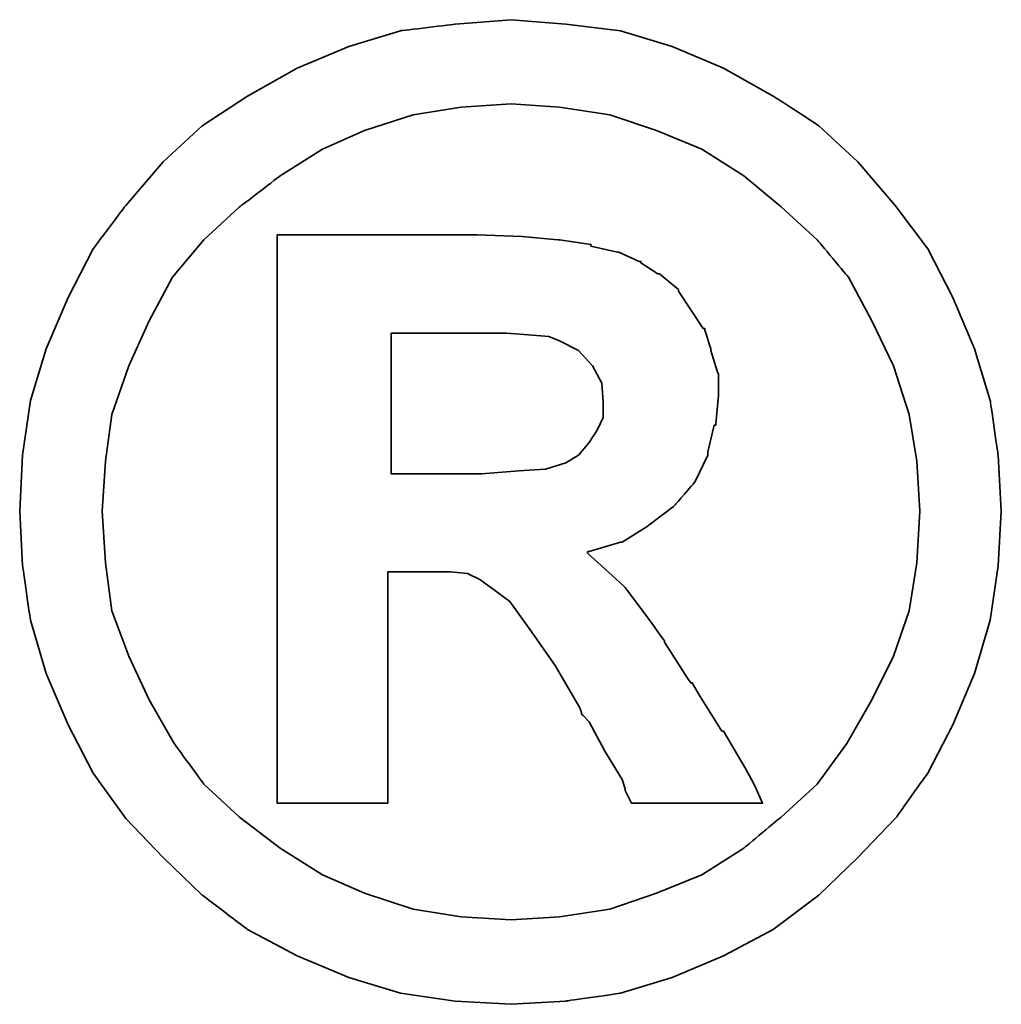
# Model space of a CAD drawing. Header units: millimetres. Extents: x 22 to 201, y 33 to 145.
# Tile 53 of 55: x 183.482 to 183.776, y 90.119 to 90.414. Entities that reach past the tile are written whole.
import ezdxf

# ---------------------------------------------------------------- set-up
doc = ezdxf.new("R2010")
doc.units = ezdxf.units.MM
doc.header["$LTSCALE"] = 0.1
doc.layers.add('DIM', color=4, linetype='CONTINUOUS')
doc.layers.add('layer 1', color=7, linetype='CONTINUOUS')

# ---------------------------------------------------------------- blocks, each defined once
blk = doc.blocks.new('TBI MOTION logo(完整正式版)')
at = {"layer": 'layer 1', "color": 22, "lineweight": 35}
for points, knots in [([(81.20634, 4.98624), (81.20634, 4.98624), (81.18649, 5.32862), (81.18649, 5.32862), (81.18649, 5.32862), (81.18649, 5.32862), (81.13886, 5.66206), (81.13886, 5.66206), (81.13886, 5.66206), (81.13886, 5.66206), (81.04359, 5.97764), (81.04359, 5.97764), (81.04359, 5.97764), (81.04359, 5.97764), (80.91061, 6.29124), (80.91061, 6.29124), (80.91061, 6.29124), (80.91061, 6.29124), (80.75778, 6.58697), (80.75778, 6.58697), (80.75778, 6.58697), (80.75778, 6.58697), (80.5593, 6.85294), (80.5593, 6.85294), (80.5593, 6.85294), (80.5593, 6.85294), (80.33105, 7.1189), (80.33105, 7.1189), (80.33105, 7.1189), (80.33105, 7.1189), (80.09287, 7.33921), (80.09287, 7.33921), (80.09287, 7.33921), (80.09287, 7.33921), (79.815, 7.51982), (79.815, 7.51982), (79.815, 7.51982), (79.815, 7.51982), (79.51133, 7.69051), (79.51133, 7.69051), (79.51133, 7.69051), (79.51133, 7.69051), (79.19773, 7.8235), (79.19773, 7.8235), (79.19773, 7.8235), (79.19773, 7.8235), (78.88215, 7.91877), (78.88215, 7.91877), (78.88215, 7.91877), (78.88215, 7.91877), (78.54871, 7.95846), (78.54871, 7.95846), (78.54871, 7.95846), (78.54871, 7.95846), (78.21526, 7.98625), (78.21526, 7.98625), (78.21526, 7.98625), (78.21526, 7.98625), (77.87388, 7.95846), (77.87388, 7.95846), (77.87388, 7.95846), (77.87388, 7.95846), (77.54044, 7.91877), (77.54044, 7.91877), (77.54044, 7.91877), (77.54044, 7.91877), (77.22485, 7.8235), (77.22485, 7.8235), (77.22485, 7.8235), (77.22485, 7.8235), (76.91027, 7.69051), (76.91027, 7.69051), (76.91027, 7.69051), (76.91027, 7.69051), (76.6056, 7.51982), (76.6056, 7.51982), (76.6056, 7.51982), (76.6056, 7.51982), (76.32972, 7.33921), (76.32972, 7.33921), (76.32972, 7.33921), (76.32972, 7.33921), (76.09154, 7.1189), (76.09154, 7.1189), (76.09154, 7.1189), (76.09154, 7.1189), (75.86329, 6.85294), (75.86329, 6.85294), (75.86329, 6.85294), (75.86329, 6.85294), (75.66382, 6.58697), (75.66382, 6.58697), (75.66382, 6.58697), (75.66382, 6.58697), (75.51099, 6.29124), (75.51099, 6.29124), (75.51099, 6.29124), (75.51099, 6.29124), (75.37702, 5.97764), (75.37702, 5.97764), (75.37702, 5.97764), (75.37702, 5.97764), (75.28175, 5.66206), (75.28175, 5.66206), (75.28175, 5.66206), (75.28175, 5.66206), (75.23411, 5.32862), (75.23411, 5.32862), (75.23411, 5.32862), (75.23411, 5.32862), (75.21625, 4.98624), (75.21625, 4.98624), (75.21625, 4.98624), (75.21625, 4.98624), (75.23411, 4.6528), (75.23411, 4.6528), (75.23411, 4.6528), (75.23411, 4.6528), (75.28175, 4.32035), (75.28175, 4.32035), (75.28175, 4.32035), (75.28175, 4.32035), (75.37702, 3.99583), (75.37702, 3.99583), (75.37702, 3.99583), (75.37702, 3.99583), (75.51099, 3.68224), (75.51099, 3.68224), (75.51099, 3.68224), (75.51099, 3.68224), (75.66382, 3.38749), (75.66382, 3.38749), (75.66382, 3.38749), (75.66382, 3.38749), (75.86329, 3.10963), (75.86329, 3.10963), (75.86329, 3.10963), (75.86329, 3.10963), (76.09154, 2.87145), (76.09154, 2.87145), (76.09154, 2.87145), (76.09154, 2.87145), (76.32972, 2.6432), (76.32972, 2.6432), (76.32972, 2.6432), (76.32972, 2.6432), (76.6056, 2.43381), (76.6056, 2.43381), (76.6056, 2.43381), (76.6056, 2.43381), (76.91027, 2.27205), (76.91027, 2.27205), (76.91027, 2.27205), (76.91027, 2.27205), (77.22485, 2.13906), (77.22485, 2.13906), (77.22485, 2.13906), (77.22485, 2.13906), (77.54044, 2.0438), (77.54044, 2.0438), (77.54044, 2.0438), (77.54044, 2.0438), (77.87388, 1.99616), (77.87388, 1.99616), (77.87388, 1.99616), (77.87388, 1.99616), (78.21526, 1.97631), (78.21526, 1.97631), (78.21526, 1.97631), (78.21526, 1.97631), (78.54871, 1.99616), (78.54871, 1.99616), (78.54871, 1.99616), (78.54871, 1.99616), (78.88215, 2.0438), (78.88215, 2.0438), (78.88215, 2.0438), (78.88215, 2.0438), (79.19773, 2.13906), (79.19773, 2.13906), (79.19773, 2.13906), (79.19773, 2.13906), (79.51133, 2.27205), (79.51133, 2.27205), (79.51133, 2.27205), (79.51133, 2.27205), (79.815, 2.43381), (79.815, 2.43381), (79.815, 2.43381), (79.815, 2.43381), (80.09287, 2.6432), (80.09287, 2.6432), (80.09287, 2.6432), (80.09287, 2.6432), (80.33105, 2.87145), (80.33105, 2.87145), (80.33105, 2.87145), (80.33105, 2.87145), (80.5593, 3.10963), (80.5593, 3.10963), (80.5593, 3.10963), (80.5593, 3.10963), (80.75778, 3.38749), (80.75778, 3.38749), (80.75778, 3.38749), (80.75778, 3.38749), (80.91061, 3.68224), (80.91061, 3.68224), (80.91061, 3.68224), (80.91061, 3.68224), (81.04359, 3.99583), (81.04359, 3.99583), (81.04359, 3.99583), (81.04359, 3.99583), (81.13886, 4.32035), (81.13886, 4.32035), (81.13886, 4.32035), (81.13886, 4.32035), (81.18649, 4.6528), (81.18649, 4.6528), (81.18649, 4.6528), (81.18649, 4.6528), (81.20634, 4.98624), (81.20634, 4.98624)], [0, 0, 0, 0, 0.0178571, 0.0178571, 0.0178571, 0.0178572, 0.0357143, 0.0357143, 0.0357143, 0.0357143, 0.0535714, 0.0535714, 0.0535714, 0.0535714, 0.0714286, 0.0714286, 0.0714286, 0.0714286, 0.0892857, 0.0892857, 0.0892857, 0.0892857, 0.1071429, 0.1071429, 0.1071429, 0.1071429, 0.125, 0.125, 0.125, 0.125, 0.1428571, 0.1428571, 0.1428571, 0.1428572, 0.1607143, 0.1607143, 0.1607143, 0.1607143, 0.1785714, 0.1785714, 0.1785714, 0.1785714, 0.1964286, 0.1964286, 0.1964286, 0.1964286, 0.2142857, 0.2142857, 0.2142857, 0.2142857, 0.2321429, 0.2321429, 0.2321429, 0.2321429, 0.25, 0.25, 0.25, 0.25, 0.2678571, 0.2678571, 0.2678571, 0.2678572, 0.2857143, 0.2857143, 0.2857143, 0.2857143, 0.3035714, 0.3035714, 0.3035714, 0.3035714, 0.3214286, 0.3214286, 0.3214286, 0.3214286, 0.3392857, 0.3392857, 0.3392857, 0.3392857, 0.3571429, 0.3571429, 0.3571429, 0.3571429, 0.375, 0.375, 0.375, 0.375, 0.3928571, 0.3928571, 0.3928571, 0.3928572, 0.4107143, 0.4107143, 0.4107143, 0.4107143, 0.4285714, 0.4285714, 0.4285714, 0.4285714, 0.4464286, 0.4464286, 0.4464286, 0.4464286, 0.4642857, 0.4642857, 0.4642857, 0.4642857, 0.4821429, 0.4821429, 0.4821429, 0.4821429, 0.5, 0.5, 0.5, 0.5, 0.5178571, 0.5178571, 0.5178571, 0.5178572, 0.5357143, 0.5357143, 0.5357143, 0.5357143, 0.5535714, 0.5535714, 0.5535714, 0.5535714, 0.5714286, 0.5714286, 0.5714286, 0.5714286, 0.5892857, 0.5892857, 0.5892857, 0.5892857, 0.6071429, 0.6071429, 0.6071429, 0.6071429, 0.625, 0.625, 0.625, 0.625, 0.6428571, 0.6428571, 0.6428571, 0.6428572, 0.6607143, 0.6607143, 0.6607143, 0.6607143, 0.6785714, 0.6785714, 0.6785714, 0.6785714, 0.6964286, 0.6964286, 0.6964286, 0.6964286, 0.7142857, 0.7142857, 0.7142857, 0.7142857, 0.7321429, 0.7321429, 0.7321429, 0.7321429, 0.75, 0.75, 0.75, 0.75, 0.7678571, 0.7678571, 0.7678571, 0.7678572, 0.7857143, 0.7857143, 0.7857143, 0.7857143, 0.8035714, 0.8035714, 0.8035714, 0.8035714, 0.8214286, 0.8214286, 0.8214286, 0.8214286, 0.8392857, 0.8392857, 0.8392857, 0.8392857, 0.8571429, 0.8571429, 0.8571429, 0.8571429, 0.875, 0.875, 0.875, 0.875, 0.8928571, 0.8928571, 0.8928571, 0.8928572, 0.9107143, 0.9107143, 0.9107143, 0.9107143, 0.9285714, 0.9285714, 0.9285714, 0.9285714, 0.9464286, 0.9464286, 0.9464286, 0.9464286, 0.9642857, 0.9642857, 0.9642857, 0.9642857, 0.9821429, 0.9821429, 0.9821429, 0.9821429, 1, 1, 1, 1]), ([(80.71014, 4.98624), (80.71014, 4.98624), (80.69129, 5.29091), (80.69129, 5.29091), (80.69129, 5.29091), (80.69129, 5.29091), (80.64464, 5.57672), (80.64464, 5.57672), (80.64464, 5.57672), (80.64464, 5.57672), (80.54937, 5.87245), (80.54937, 5.87245), (80.54937, 5.87245), (80.54937, 5.87245), (80.41639, 6.14833), (80.41639, 6.14833), (80.41639, 6.14833), (80.41639, 6.14833), (80.27349, 6.41429), (80.27349, 6.41429), (80.27349, 6.41429), (80.27349, 6.41429), (80.08295, 6.64255), (80.08295, 6.64255), (80.08295, 6.64255), (80.08295, 6.64255), (79.86264, 6.84301), (79.86264, 6.84301), (79.86264, 6.84301), (79.86264, 6.84301), (79.63439, 7.03355), (79.63439, 7.03355), (79.63439, 7.03355), (79.63439, 7.03355), (79.37835, 7.1963), (79.37835, 7.1963), (79.37835, 7.1963), (79.37835, 7.1963), (79.10246, 7.30944), (79.10246, 7.30944), (79.10246, 7.30944), (79.10246, 7.30944), (78.81665, 7.40471), (78.81665, 7.40471), (78.81665, 7.40471), (78.81665, 7.40471), (78.511, 7.45234), (78.511, 7.45234), (78.511, 7.45234), (78.511, 7.45234), (78.21526, 7.47219), (78.21526, 7.47219), (78.21526, 7.47219), (78.21526, 7.47219), (77.9106, 7.45234), (77.9106, 7.45234), (77.9106, 7.45234), (77.9106, 7.45234), (77.61685, 7.40471), (77.61685, 7.40471), (77.61685, 7.40471), (77.61685, 7.40471), (77.32012, 7.30944), (77.32012, 7.30944), (77.32012, 7.30944), (77.32012, 7.30944), (77.06309, 7.1963), (77.06309, 7.1963), (77.06309, 7.1963), (77.06309, 7.1963), (76.80606, 7.03355), (76.80606, 7.03355), (76.80606, 7.03355), (76.80606, 7.03355), (76.55797, 6.84301), (76.55797, 6.84301), (76.55797, 6.84301), (76.55797, 6.84301), (76.34063, 6.64255), (76.34063, 6.64255), (76.34063, 6.64255), (76.34063, 6.64255), (76.1491, 6.41429), (76.1491, 6.41429), (76.1491, 6.41429), (76.1491, 6.41429), (76.0062, 6.14833), (76.0062, 6.14833), (76.0062, 6.14833), (76.0062, 6.14833), (75.88314, 5.87245), (75.88314, 5.87245), (75.88314, 5.87245), (75.88314, 5.87245), (75.77794, 5.57672), (75.77794, 5.57672), (75.77794, 5.57672), (75.77794, 5.57672), (75.73924, 5.29091), (75.73924, 5.29091), (75.73924, 5.29091), (75.73924, 5.29091), (75.72039, 4.98624), (75.72039, 4.98624), (75.72039, 4.98624), (75.72039, 4.98624), (75.73924, 4.67165), (75.73924, 4.67165), (75.73924, 4.67165), (75.73924, 4.67165), (75.77794, 4.37791), (75.77794, 4.37791), (75.77794, 4.37791), (75.77794, 4.37791), (75.88314, 4.10102), (75.88314, 4.10102), (75.88314, 4.10102), (75.88314, 4.10102), (76.0062, 3.83407), (76.0062, 3.83407), (76.0062, 3.83407), (76.0062, 3.83407), (76.15902, 3.56811), (76.15902, 3.56811), (76.15902, 3.56811), (76.15902, 3.56811), (76.34063, 3.32001), (76.34063, 3.32001), (76.34063, 3.32001), (76.34063, 3.32001), (76.55797, 3.11955), (76.55797, 3.11955), (76.55797, 3.11955), (76.55797, 3.11955), (76.80606, 2.92901), (76.80606, 2.92901), (76.80606, 2.92901), (76.80606, 2.92901), (77.06309, 2.76725), (77.06309, 2.76725), (77.06309, 2.76725), (77.06309, 2.76725), (77.32012, 2.65412), (77.32012, 2.65412), (77.32012, 2.65412), (77.32012, 2.65412), (77.61685, 2.55786), (77.61685, 2.55786), (77.61685, 2.55786), (77.61685, 2.55786), (77.9106, 2.51022), (77.9106, 2.51022), (77.9106, 2.51022), (77.9106, 2.51022), (78.21526, 2.49137), (78.21526, 2.49137), (78.21526, 2.49137), (78.21526, 2.49137), (78.511, 2.51022), (78.511, 2.51022), (78.511, 2.51022), (78.511, 2.51022), (78.81665, 2.55786), (78.81665, 2.55786), (78.81665, 2.55786), (78.81665, 2.55786), (79.10246, 2.65412), (79.10246, 2.65412), (79.10246, 2.65412), (79.10246, 2.65412), (79.37835, 2.76725), (79.37835, 2.76725), (79.37835, 2.76725), (79.37835, 2.76725), (79.63439, 2.92901), (79.63439, 2.92901), (79.63439, 2.92901), (79.63439, 2.92901), (79.86264, 3.11955), (79.86264, 3.11955), (79.86264, 3.11955), (79.86264, 3.11955), (80.08295, 3.32001), (80.08295, 3.32001), (80.08295, 3.32001), (80.08295, 3.32001), (80.26356, 3.56811), (80.26356, 3.56811), (80.26356, 3.56811), (80.26356, 3.56811), (80.41639, 3.83407), (80.41639, 3.83407), (80.41639, 3.83407), (80.41639, 3.83407), (80.54937, 4.10102), (80.54937, 4.10102), (80.54937, 4.10102), (80.54937, 4.10102), (80.64464, 4.37791), (80.64464, 4.37791), (80.64464, 4.37791), (80.64464, 4.37791), (80.69129, 4.67165), (80.69129, 4.67165), (80.69129, 4.67165), (80.69129, 4.67165), (80.71014, 4.98624), (80.71014, 4.98624)], [0, 0, 0, 0, 0.0192308, 0.0192308, 0.0192308, 0.0192308, 0.0384615, 0.0384615, 0.0384615, 0.0384615, 0.0576923, 0.0576923, 0.0576923, 0.0576923, 0.0769231, 0.0769231, 0.0769231, 0.0769231, 0.0961538, 0.0961538, 0.0961538, 0.0961539, 0.1153846, 0.1153846, 0.1153846, 0.1153846, 0.1346154, 0.1346154, 0.1346154, 0.1346154, 0.1538462, 0.1538462, 0.1538462, 0.1538462, 0.1730769, 0.1730769, 0.1730769, 0.1730769, 0.1923077, 0.1923077, 0.1923077, 0.1923077, 0.2115385, 0.2115385, 0.2115385, 0.2115385, 0.2307692, 0.2307692, 0.2307692, 0.2307692, 0.25, 0.25, 0.25, 0.25, 0.2692308, 0.2692308, 0.2692308, 0.2692308, 0.2884615, 0.2884615, 0.2884615, 0.2884615, 0.3076923, 0.3076923, 0.3076923, 0.3076923, 0.3269231, 0.3269231, 0.3269231, 0.3269231, 0.3461538, 0.3461538, 0.3461538, 0.3461539, 0.3653846, 0.3653846, 0.3653846, 0.3653846, 0.3846154, 0.3846154, 0.3846154, 0.3846154, 0.4038462, 0.4038462, 0.4038462, 0.4038462, 0.4230769, 0.4230769, 0.4230769, 0.4230769, 0.4423077, 0.4423077, 0.4423077, 0.4423077, 0.4615385, 0.4615385, 0.4615385, 0.4615385, 0.4807692, 0.4807692, 0.4807692, 0.4807692, 0.5, 0.5, 0.5, 0.5, 0.5192308, 0.5192308, 0.5192308, 0.5192308, 0.5384615, 0.5384615, 0.5384615, 0.5384615, 0.5576923, 0.5576923, 0.5576923, 0.5576923, 0.5769231, 0.5769231, 0.5769231, 0.5769231, 0.5961538, 0.5961538, 0.5961538, 0.5961539, 0.6153846, 0.6153846, 0.6153846, 0.6153846, 0.6346154, 0.6346154, 0.6346154, 0.6346154, 0.6538462, 0.6538462, 0.6538462, 0.6538462, 0.6730769, 0.6730769, 0.6730769, 0.6730769, 0.6923077, 0.6923077, 0.6923077, 0.6923077, 0.7115385, 0.7115385, 0.7115385, 0.7115385, 0.7307692, 0.7307692, 0.7307692, 0.7307692, 0.75, 0.75, 0.75, 0.75, 0.7692308, 0.7692308, 0.7692308, 0.7692308, 0.7884615, 0.7884615, 0.7884615, 0.7884615, 0.8076923, 0.8076923, 0.8076923, 0.8076923, 0.8269231, 0.8269231, 0.8269231, 0.8269231, 0.8461538, 0.8461538, 0.8461538, 0.8461539, 0.8653846, 0.8653846, 0.8653846, 0.8653846, 0.8846154, 0.8846154, 0.8846154, 0.8846154, 0.9038462, 0.9038462, 0.9038462, 0.9038462, 0.9230769, 0.9230769, 0.9230769, 0.9230769, 0.9423077, 0.9423077, 0.9423077, 0.9423077, 0.9615385, 0.9615385, 0.9615385, 0.9615385, 0.9807692, 0.9807692, 0.9807692, 0.9807692, 1, 1, 1, 1]), ([(76.78721, 3.2823), (76.78721, 3.2823), (76.78721, 3.32001), (76.78721, 3.32001), (76.78721, 3.32001), (76.78721, 3.32001), (76.78721, 3.42422), (76.78721, 3.42422), (76.78721, 3.42422), (76.78721, 3.42422), (76.78721, 3.59689), (76.78721, 3.59689), (76.78721, 3.59689), (76.78721, 3.59689), (76.78721, 3.80529), (76.78721, 3.80529), (76.78721, 3.80529), (76.78721, 3.80529), (76.78721, 4.0524), (76.78721, 4.0524), (76.78721, 4.0524), (76.78721, 4.0524), (76.78721, 4.32035), (76.78721, 4.32035), (76.78721, 4.32035), (76.78721, 4.32035), (76.78721, 4.92868), (76.78721, 4.92868), (76.78721, 4.92868), (76.78721, 4.92868), (76.78721, 5.53801), (76.78721, 5.53801), (76.78721, 5.53801), (76.78721, 5.53801), (76.78721, 5.82482), (76.78721, 5.82482), (76.78721, 5.82482), (76.78721, 5.82482), (76.78721, 6.07291), (76.78721, 6.07291), (76.78721, 6.07291), (76.78721, 6.07291), (76.78721, 6.30017), (76.78721, 6.30017), (76.78721, 6.30017), (76.78721, 6.30017), (76.78721, 6.45399), (76.78721, 6.45399), (76.78721, 6.45399), (76.78721, 6.45399), (76.78721, 6.5572), (76.78721, 6.5572), (76.78721, 6.5572), (76.78721, 6.5572), (76.78721, 6.59689), (76.78721, 6.59689), (76.78721, 6.59689), (76.78721, 6.59689), (76.78721, 6.67232), (76.78721, 6.67232), (76.78721, 6.67232), (76.78721, 6.67232), (76.8537, 6.67232), (76.8537, 6.67232), (76.8537, 6.67232), (76.8537, 6.67232), (76.87355, 6.67232), (76.87355, 6.67232), (76.87355, 6.67232), (76.87355, 6.67232), (76.91027, 6.67232), (76.91027, 6.67232), (76.91027, 6.67232), (76.91027, 6.67232), (77.04424, 6.67232), (77.04424, 6.67232), (77.04424, 6.67232), (77.04424, 6.67232), (77.22485, 6.67232), (77.22485, 6.67232), (77.22485, 6.67232), (77.22485, 6.67232), (77.43524, 6.67232), (77.43524, 6.67232), (77.43524, 6.67232), (77.43524, 6.67232), (77.65357, 6.67232), (77.65357, 6.67232), (77.65357, 6.67232), (77.65357, 6.67232), (77.82625, 6.67232), (77.82625, 6.67232), (77.82625, 6.67232), (77.82625, 6.67232), (77.94037, 6.67232), (77.94037, 6.67232), (77.94037, 6.67232), (77.94037, 6.67232), (77.97709, 6.67232), (77.97709, 6.67232), (77.97709, 6.67232), (77.97709, 6.67232), (77.99694, 6.67232), (77.99694, 6.67232), (77.99694, 6.67232), (77.99694, 6.67232), (78.00686, 6.67232), (78.00686, 6.67232), (78.00686, 6.67232), (78.00686, 6.67232), (78.28275, 6.6624), (78.28275, 6.6624), (78.28275, 6.6624), (78.28275, 6.6624), (78.50107, 6.64255), (78.50107, 6.64255), (78.50107, 6.64255), (78.50107, 6.64255), (78.511, 6.64255), (78.511, 6.64255), (78.511, 6.64255), (78.511, 6.64255), (78.70154, 6.61476), (78.70154, 6.61476), (78.70154, 6.61476), (78.70154, 6.61476), (78.70154, 6.60483), (78.70154, 6.60483), (78.70154, 6.60483), (78.70154, 6.60483), (78.86429, 6.56713), (78.86429, 6.56713), (78.86429, 6.56713), (78.86429, 6.56713), (78.87223, 6.56713), (78.87223, 6.56713), (78.87223, 6.56713), (78.87223, 6.56713), (78.99727, 6.51056), (78.99727, 6.51056), (78.99727, 6.51056), (78.99727, 6.51056), (79.00719, 6.51056), (79.00719, 6.51056), (79.00719, 6.51056), (79.00719, 6.51056), (79.00719, 6.50162), (79.00719, 6.50162), (79.00719, 6.50162), (79.00719, 6.50162), (79.1104, 6.43415), (79.1104, 6.43415), (79.1104, 6.43415), (79.1104, 6.43415), (79.12132, 6.43415), (79.12132, 6.43415), (79.12132, 6.43415), (79.12132, 6.43415), (79.22552, 6.34781), (79.22552, 6.34781), (79.22552, 6.34781), (79.22552, 6.34781), (79.23544, 6.33888), (79.23544, 6.33888), (79.23544, 6.33888), (79.23544, 6.33888), (79.23544, 6.32895), (79.23544, 6.32895), (79.23544, 6.32895), (79.23544, 6.32895), (79.31087, 6.21483), (79.31087, 6.21483), (79.31087, 6.21483), (79.31087, 6.21483), (79.38629, 6.1007), (79.38629, 6.1007), (79.38629, 6.1007), (79.38629, 6.1007), (79.3972, 6.1007), (79.3972, 6.1007), (79.3972, 6.1007), (79.3972, 6.1007), (79.3972, 6.09078), (79.3972, 6.09078), (79.3972, 6.09078), (79.3972, 6.09078), (79.43392, 5.97764), (79.43392, 5.97764), (79.43392, 5.97764), (79.43392, 5.97764), (79.43392, 5.96772), (79.43392, 5.96772), (79.43392, 5.96772), (79.43392, 5.96772), (79.47362, 5.83474), (79.47362, 5.83474), (79.47362, 5.83474), (79.47362, 5.83474), (79.48156, 5.82482), (79.48156, 5.82482), (79.48156, 5.82482), (79.48156, 5.82482), (79.48156, 5.69977), (79.48156, 5.69977), (79.48156, 5.69977), (79.48156, 5.69977), (79.48156, 5.69183), (79.48156, 5.69183), (79.48156, 5.69183), (79.48156, 5.69183), (79.4637, 5.51915), (79.4637, 5.51915), (79.4637, 5.51915), (79.4637, 5.51915), (79.4637, 5.51122), (79.4637, 5.51122), (79.4637, 5.51122), (79.4637, 5.51122), (79.45377, 5.51122), (79.45377, 5.51122), (79.45377, 5.51122), (79.45377, 5.51122), (79.41507, 5.34847), (79.41507, 5.34847), (79.41507, 5.34847), (79.41507, 5.34847), (79.41507, 5.33854), (79.41507, 5.33854), (79.41507, 5.33854), (79.41507, 5.33854), (79.41507, 5.32862), (79.41507, 5.32862), (79.41507, 5.32862), (79.41507, 5.32862), (79.33865, 5.16785), (79.33865, 5.16785), (79.33865, 5.16785), (79.33865, 5.16785), (79.33071, 5.15693), (79.33071, 5.15693), (79.33071, 5.15693), (79.33071, 5.15693), (79.2156, 5.02495), (79.2156, 5.02495), (79.2156, 5.02495), (79.2156, 5.02495), (79.20567, 5.01502), (79.20567, 5.01502), (79.20567, 5.01502), (79.20567, 5.01502), (79.05483, 4.89991), (79.05483, 4.89991), (79.05483, 4.89991), (79.05483, 4.89991), (79.04491, 4.89197), (79.04491, 4.89197), (79.04491, 4.89197), (79.04491, 4.89197), (78.89208, 4.7967), (78.89208, 4.7967), (78.89208, 4.7967), (78.89208, 4.7967), (78.88215, 4.7967), (78.88215, 4.7967), (78.88215, 4.7967), (78.88215, 4.7967), (78.69161, 4.73913), (78.69161, 4.73913), (78.69161, 4.73913), (78.69161, 4.73913), (78.68169, 4.73913), (78.68169, 4.73913), (78.68169, 4.73913), (78.68169, 4.73913), (78.68169, 4.72921), (78.68169, 4.72921), (78.68169, 4.72921), (78.68169, 4.72921), (78.78688, 4.63394), (78.78688, 4.63394), (78.78688, 4.63394), (78.78688, 4.63394), (78.902, 4.52875), (78.902, 4.52875), (78.902, 4.52875), (78.902, 4.52875), (78.91093, 4.52081), (78.91093, 4.52081), (78.91093, 4.52081), (78.91093, 4.52081), (79.02506, 4.36798), (79.02506, 4.36798), (79.02506, 4.36798), (79.02506, 4.36798), (79.1501, 4.1953), (79.1501, 4.1953), (79.1501, 4.1953), (79.1501, 4.1953), (79.1501, 4.18736), (79.1501, 4.18736), (79.1501, 4.18736), (79.1501, 4.18736), (79.29201, 3.96705), (79.29201, 3.96705), (79.29201, 3.96705), (79.29201, 3.96705), (79.31087, 3.93828), (79.31087, 3.93828), (79.31087, 3.93828), (79.31087, 3.93828), (79.32079, 3.93828), (79.32079, 3.93828), (79.32079, 3.93828), (79.32079, 3.93828), (79.3585, 3.87178), (79.3585, 3.87178), (79.3585, 3.87178), (79.3585, 3.87178), (79.50141, 3.64353), (79.50141, 3.64353), (79.50141, 3.64353), (79.50141, 3.64353), (79.51133, 3.64353), (79.51133, 3.64353), (79.51133, 3.64353), (79.51133, 3.64353), (79.64431, 3.41528), (79.64431, 3.41528), (79.64431, 3.41528), (79.64431, 3.41528), (79.68202, 3.3478), (79.68202, 3.3478), (79.68202, 3.3478), (79.68202, 3.3478), (79.70187, 3.31009), (79.70187, 3.31009), (79.70187, 3.31009), (79.70187, 3.31009), (79.7495, 3.2049), (79.7495, 3.2049), (79.7495, 3.2049), (79.7495, 3.2049), (79.64431, 3.2049), (79.64431, 3.2049), (79.64431, 3.2049), (79.64431, 3.2049), (79.62546, 3.2049), (79.62546, 3.2049), (79.62546, 3.2049), (79.62546, 3.2049), (79.53912, 3.2049), (79.53912, 3.2049), (79.53912, 3.2049), (79.53912, 3.2049), (79.31087, 3.2049), (79.31087, 3.2049), (79.31087, 3.2049), (79.31087, 3.2049), (79.08262, 3.2049), (79.08262, 3.2049), (79.08262, 3.2049), (79.08262, 3.2049), (79.00719, 3.2049), (79.00719, 3.2049), (79.00719, 3.2049), (79.00719, 3.2049), (78.98735, 3.2049), (78.98735, 3.2049), (78.98735, 3.2049), (78.98735, 3.2049), (78.94964, 3.2049), (78.94964, 3.2049), (78.94964, 3.2049), (78.94964, 3.2049), (78.92979, 3.24459), (78.92979, 3.24459), (78.92979, 3.24459), (78.92979, 3.24459), (78.91093, 3.2823), (78.91093, 3.2823), (78.91093, 3.2823), (78.91093, 3.2823), (78.91093, 3.29223), (78.91093, 3.29223), (78.91093, 3.29223), (78.91093, 3.29223), (78.89208, 3.3478), (78.89208, 3.3478), (78.89208, 3.3478), (78.89208, 3.3478), (78.78688, 3.52048), (78.78688, 3.52048), (78.78688, 3.52048), (78.78688, 3.52048), (78.69161, 3.7001), (78.69161, 3.7001), (78.69161, 3.7001), (78.69161, 3.7001), (78.6539, 3.7388), (78.6539, 3.7388), (78.6539, 3.7388), (78.6539, 3.7388), (78.64398, 3.74873), (78.64398, 3.74873), (78.64398, 3.74873), (78.64398, 3.74873), (78.64398, 3.75766), (78.64398, 3.75766), (78.64398, 3.75766), (78.64398, 3.75766), (78.63405, 3.78644), (78.63405, 3.78644), (78.63405, 3.78644), (78.63405, 3.78644), (78.48321, 4.04347), (78.48321, 4.04347), (78.48321, 4.04347), (78.48321, 4.04347), (78.33038, 4.2618), (78.33038, 4.2618), (78.33038, 4.2618), (78.33038, 4.2618), (78.20732, 4.43447), (78.20732, 4.43447), (78.20732, 4.43447), (78.20732, 4.43447), (78.09221, 4.52081), (78.09221, 4.52081), (78.09221, 4.52081), (78.09221, 4.52081), (78.02472, 4.56845), (78.02472, 4.56845), (78.02472, 4.56845), (78.02472, 4.56845), (77.9493, 4.60616), (77.9493, 4.60616), (77.9493, 4.60616), (77.9493, 4.60616), (77.8451, 4.61608), (77.8451, 4.61608), (77.8451, 4.61608), (77.8451, 4.61608), (77.71113, 4.61608), (77.71113, 4.61608), (77.71113, 4.61608), (77.71113, 4.61608), (77.69128, 4.61608), (77.69128, 4.61608), (77.69128, 4.61608), (77.69128, 4.61608), (77.67342, 4.61608), (77.67342, 4.61608), (77.67342, 4.61608), (77.67342, 4.61608), (77.5583, 4.61608), (77.5583, 4.61608), (77.5583, 4.61608), (77.5583, 4.61608), (77.46303, 4.61608), (77.46303, 4.61608), (77.46303, 4.61608), (77.46303, 4.61608), (77.46303, 4.54761), (77.46303, 4.54761), (77.46303, 4.54761), (77.46303, 4.54761), (77.46303, 4.47318), (77.46303, 4.47318), (77.46303, 4.47318), (77.46303, 4.47318), (77.46303, 4.24294), (77.46303, 4.24294), (77.46303, 4.24294), (77.46303, 4.24294), (77.46303, 3.99583), (77.46303, 3.99583), (77.46303, 3.99583), (77.46303, 3.99583), (77.46303, 3.72888), (77.46303, 3.72888), (77.46303, 3.72888), (77.46303, 3.72888), (77.46303, 3.51055), (77.46303, 3.51055), (77.46303, 3.51055), (77.46303, 3.51055), (77.46303, 3.42422), (77.46303, 3.42422), (77.46303, 3.42422), (77.46303, 3.42422), (77.46303, 3.35773), (77.46303, 3.35773), (77.46303, 3.35773), (77.46303, 3.35773), (77.46303, 3.30017), (77.46303, 3.30017), (77.46303, 3.30017), (77.46303, 3.30017), (77.46303, 3.2823), (77.46303, 3.2823), (77.46303, 3.2823), (77.46303, 3.2823), (77.46303, 3.2049), (77.46303, 3.2049), (77.46303, 3.2049), (77.46303, 3.2049), (77.39753, 3.2049), (77.39753, 3.2049), (77.39753, 3.2049), (77.39753, 3.2049), (77.37768, 3.2049), (77.37768, 3.2049), (77.37768, 3.2049), (77.37768, 3.2049), (77.32012, 3.2049), (77.32012, 3.2049), (77.32012, 3.2049), (77.32012, 3.2049), (77.12165, 3.2049), (77.12165, 3.2049), (77.12165, 3.2049), (77.12165, 3.2049), (76.94897, 3.2049), (76.94897, 3.2049), (76.94897, 3.2049), (76.94897, 3.2049), (76.8924, 3.2049), (76.8924, 3.2049), (76.8924, 3.2049), (76.8924, 3.2049), (76.8537, 3.2049), (76.8537, 3.2049), (76.8537, 3.2049), (76.8537, 3.2049), (76.78721, 3.2049), (76.78721, 3.2049), (76.78721, 3.2049), (76.78721, 3.2049), (76.78721, 3.2823), (76.78721, 3.2823)], [0, 0, 0, 0, 0.0074074, 0.0074074, 0.0074074, 0.0074074, 0.0148148, 0.0148148, 0.0148148, 0.0148148, 0.0222222, 0.0222222, 0.0222222, 0.0222222, 0.0296296, 0.0296296, 0.0296296, 0.0296296, 0.037037, 0.037037, 0.037037, 0.037037, 0.0444444, 0.0444444, 0.0444444, 0.0444445, 0.0518519, 0.0518519, 0.0518519, 0.0518519, 0.0592593, 0.0592593, 0.0592593, 0.0592593, 0.0666667, 0.0666667, 0.0666667, 0.0666667, 0.0740741, 0.0740741, 0.0740741, 0.0740741, 0.0814815, 0.0814815, 0.0814815, 0.0814815, 0.0888889, 0.0888889, 0.0888889, 0.0888889, 0.0962963, 0.0962963, 0.0962963, 0.0962963, 0.1037037, 0.1037037, 0.1037037, 0.1037037, 0.1111111, 0.1111111, 0.1111111, 0.1111111, 0.1185185, 0.1185185, 0.1185185, 0.1185185, 0.1259259, 0.1259259, 0.1259259, 0.1259259, 0.1333333, 0.1333333, 0.1333333, 0.1333333, 0.1407407, 0.1407407, 0.1407407, 0.1407408, 0.1481481, 0.1481481, 0.1481481, 0.1481482, 0.1555556, 0.1555556, 0.1555556, 0.1555556, 0.162963, 0.162963, 0.162963, 0.162963, 0.1703704, 0.1703704, 0.1703704, 0.1703704, 0.1777778, 0.1777778, 0.1777778, 0.1777778, 0.1851852, 0.1851852, 0.1851852, 0.1851852, 0.1925926, 0.1925926, 0.1925926, 0.1925926, 0.2, 0.2, 0.2, 0.2, 0.2074074, 0.2074074, 0.2074074, 0.2074074, 0.2148148, 0.2148148, 0.2148148, 0.2148148, 0.2222222, 0.2222222, 0.2222222, 0.2222222, 0.2296296, 0.2296296, 0.2296296, 0.2296296, 0.237037, 0.237037, 0.237037, 0.237037, 0.2444444, 0.2444444, 0.2444444, 0.2444445, 0.2518519, 0.2518519, 0.2518519, 0.2518519, 0.2592593, 0.2592593, 0.2592593, 0.2592593, 0.2666667, 0.2666667, 0.2666667, 0.2666667, 0.2740741, 0.2740741, 0.2740741, 0.2740741, 0.2814815, 0.2814815, 0.2814815, 0.2814815, 0.2888889, 0.2888889, 0.2888889, 0.2888889, 0.2962963, 0.2962963, 0.2962963, 0.2962963, 0.3037037, 0.3037037, 0.3037037, 0.3037037, 0.3111111, 0.3111111, 0.3111111, 0.3111111, 0.3185185, 0.3185185, 0.3185185, 0.3185185, 0.3259259, 0.3259259, 0.3259259, 0.3259259, 0.3333333, 0.3333333, 0.3333333, 0.3333333, 0.3407407, 0.3407407, 0.3407407, 0.3407408, 0.3481481, 0.3481481, 0.3481481, 0.3481482, 0.3555556, 0.3555556, 0.3555556, 0.3555556, 0.362963, 0.362963, 0.362963, 0.362963, 0.3703704, 0.3703704, 0.3703704, 0.3703704, 0.3777778, 0.3777778, 0.3777778, 0.3777778, 0.3851852, 0.3851852, 0.3851852, 0.3851852, 0.3925926, 0.3925926, 0.3925926, 0.3925926, 0.4, 0.4, 0.4, 0.4, 0.4074074, 0.4074074, 0.4074074, 0.4074074, 0.4148148, 0.4148148, 0.4148148, 0.4148148, 0.4222222, 0.4222222, 0.4222222, 0.4222222, 0.4296296, 0.4296296, 0.4296296, 0.4296296, 0.437037, 0.437037, 0.437037, 0.437037, 0.4444444, 0.4444444, 0.4444444, 0.4444445, 0.4518519, 0.4518519, 0.4518519, 0.4518519, 0.4592593, 0.4592593, 0.4592593, 0.4592593, 0.4666667, 0.4666667, 0.4666667, 0.4666667, 0.4740741, 0.4740741, 0.4740741, 0.4740741, 0.4814815, 0.4814815, 0.4814815, 0.4814815, 0.4888889, 0.4888889, 0.4888889, 0.4888889, 0.4962963, 0.4962963, 0.4962963, 0.4962963, 0.5037037, 0.5037037, 0.5037037, 0.5037037, 0.5111111, 0.5111111, 0.5111111, 0.5111111, 0.5185185, 0.5185185, 0.5185185, 0.5185185, 0.5259259, 0.5259259, 0.5259259, 0.5259259, 0.5333333, 0.5333333, 0.5333333, 0.5333333, 0.5407407, 0.5407407, 0.5407407, 0.5407408, 0.5481481, 0.5481481, 0.5481481, 0.5481482, 0.5555556, 0.5555556, 0.5555556, 0.5555556, 0.562963, 0.562963, 0.562963, 0.562963, 0.5703704, 0.5703704, 0.5703704, 0.5703704, 0.5777778, 0.5777778, 0.5777778, 0.5777778, 0.5851852, 0.5851852, 0.5851852, 0.5851852, 0.5925926, 0.5925926, 0.5925926, 0.5925926, 0.6, 0.6, 0.6, 0.6, 0.6074074, 0.6074074, 0.6074074, 0.6074074, 0.6148148, 0.6148148, 0.6148148, 0.6148148, 0.6222222, 0.6222222, 0.6222222, 0.6222222, 0.6296296, 0.6296296, 0.6296296, 0.6296296, 0.637037, 0.637037, 0.637037, 0.637037, 0.6444444, 0.6444444, 0.6444444, 0.6444445, 0.6518519, 0.6518519, 0.6518519, 0.6518519, 0.6592593, 0.6592593, 0.6592593, 0.6592593, 0.6666667, 0.6666667, 0.6666667, 0.6666667, 0.6740741, 0.6740741, 0.6740741, 0.6740741, 0.6814815, 0.6814815, 0.6814815, 0.6814815, 0.6888889, 0.6888889, 0.6888889, 0.6888889, 0.6962963, 0.6962963, 0.6962963, 0.6962963, 0.7037037, 0.7037037, 0.7037037, 0.7037037, 0.7111111, 0.7111111, 0.7111111, 0.7111111, 0.7185185, 0.7185185, 0.7185185, 0.7185185, 0.7259259, 0.7259259, 0.7259259, 0.7259259, 0.7333333, 0.7333333, 0.7333333, 0.7333333, 0.7407407, 0.7407407, 0.7407407, 0.7407408, 0.7481481, 0.7481481, 0.7481481, 0.7481482, 0.7555556, 0.7555556, 0.7555556, 0.7555556, 0.762963, 0.762963, 0.762963, 0.762963, 0.7703704, 0.7703704, 0.7703704, 0.7703704, 0.7777778, 0.7777778, 0.7777778, 0.7777778, 0.7851852, 0.7851852, 0.7851852, 0.7851852, 0.7925926, 0.7925926, 0.7925926, 0.7925926, 0.8, 0.8, 0.8, 0.8, 0.8074074, 0.8074074, 0.8074074, 0.8074074, 0.8148148, 0.8148148, 0.8148148, 0.8148148, 0.8222222, 0.8222222, 0.8222222, 0.8222222, 0.8296296, 0.8296296, 0.8296296, 0.8296296, 0.837037, 0.837037, 0.837037, 0.837037, 0.8444444, 0.8444444, 0.8444444, 0.8444445, 0.8518519, 0.8518519, 0.8518519, 0.8518519, 0.8592593, 0.8592593, 0.8592593, 0.8592593, 0.8666667, 0.8666667, 0.8666667, 0.8666667, 0.8740741, 0.8740741, 0.8740741, 0.8740741, 0.8814815, 0.8814815, 0.8814815, 0.8814815, 0.8888889, 0.8888889, 0.8888889, 0.8888889, 0.8962963, 0.8962963, 0.8962963, 0.8962963, 0.9037037, 0.9037037, 0.9037037, 0.9037037, 0.9111111, 0.9111111, 0.9111111, 0.9111111, 0.9185185, 0.9185185, 0.9185185, 0.9185185, 0.9259259, 0.9259259, 0.9259259, 0.9259259, 0.9333333, 0.9333333, 0.9333333, 0.9333333, 0.9407407, 0.9407407, 0.9407407, 0.9407408, 0.9481481, 0.9481481, 0.9481481, 0.9481482, 0.9555556, 0.9555556, 0.9555556, 0.9555556, 0.962963, 0.962963, 0.962963, 0.962963, 0.9703704, 0.9703704, 0.9703704, 0.9703704, 0.9777778, 0.9777778, 0.9777778, 0.9777778, 0.9851852, 0.9851852, 0.9851852, 0.9851852, 0.9925926, 0.9925926, 0.9925926, 0.9925926, 1, 1, 1, 1]), ([(77.48288, 6.07291), (77.48288, 6.07291), (77.48288, 5.99551), (77.48288, 5.99551), (77.48288, 5.99551), (77.48288, 5.99551), (77.48288, 5.82482), (77.48288, 5.82482), (77.48288, 5.82482), (77.48288, 5.82482), (77.48288, 5.63328), (77.48288, 5.63328), (77.48288, 5.63328), (77.48288, 5.63328), (77.48288, 5.46358), (77.48288, 5.46358), (77.48288, 5.46358), (77.48288, 5.46358), (77.48288, 5.29091), (77.48288, 5.29091), (77.48288, 5.29091), (77.48288, 5.29091), (77.48288, 5.21449), (77.48288, 5.21449), (77.48288, 5.21449), (77.48288, 5.21449), (77.50074, 5.21449), (77.50074, 5.21449), (77.50074, 5.21449), (77.50074, 5.21449), (77.71113, 5.21449), (77.71113, 5.21449), (77.71113, 5.21449), (77.71113, 5.21449), (77.94037, 5.21449), (77.94037, 5.21449), (77.94037, 5.21449), (77.94037, 5.21449), (78.01579, 5.21449), (78.01579, 5.21449), (78.01579, 5.21449), (78.01579, 5.21449), (78.03465, 5.21449), (78.03465, 5.21449), (78.03465, 5.21449), (78.03465, 5.21449), (78.2629, 5.23335), (78.2629, 5.23335), (78.2629, 5.23335), (78.2629, 5.23335), (78.42565, 5.24327), (78.42565, 5.24327), (78.42565, 5.24327), (78.42565, 5.24327), (78.54871, 5.28098), (78.54871, 5.28098), (78.54871, 5.28098), (78.54871, 5.28098), (78.62611, 5.32862), (78.62611, 5.32862), (78.62611, 5.32862), (78.62611, 5.32862), (78.69161, 5.40503), (78.69161, 5.40503), (78.69161, 5.40503), (78.69161, 5.40503), (78.73925, 5.48145), (78.73925, 5.48145), (78.73925, 5.48145), (78.73925, 5.48145), (78.77696, 5.55885), (78.77696, 5.55885), (78.77696, 5.55885), (78.77696, 5.55885), (78.77696, 5.65214), (78.77696, 5.65214), (78.77696, 5.65214), (78.77696, 5.65214), (78.76902, 5.76726), (78.76902, 5.76726), (78.76902, 5.76726), (78.76902, 5.76726), (78.71146, 5.87245), (78.71146, 5.87245), (78.71146, 5.87245), (78.71146, 5.87245), (78.62611, 5.96772), (78.62611, 5.96772), (78.62611, 5.96772), (78.62611, 5.96772), (78.511, 6.02528), (78.511, 6.02528), (78.511, 6.02528), (78.511, 6.02528), (78.44451, 6.05306), (78.44451, 6.05306), (78.44451, 6.05306), (78.44451, 6.05306), (78.32046, 6.06299), (78.32046, 6.06299), (78.32046, 6.06299), (78.32046, 6.06299), (78.18748, 6.07291), (78.18748, 6.07291), (78.18748, 6.07291), (78.18748, 6.07291), (77.99694, 6.07291), (77.99694, 6.07291), (77.99694, 6.07291), (77.99694, 6.07291), (77.97709, 6.07291), (77.97709, 6.07291), (77.97709, 6.07291), (77.97709, 6.07291), (77.90167, 6.07291), (77.90167, 6.07291), (77.90167, 6.07291), (77.90167, 6.07291), (77.69128, 6.07291), (77.69128, 6.07291), (77.69128, 6.07291), (77.69128, 6.07291), (77.50074, 6.07291), (77.50074, 6.07291), (77.50074, 6.07291), (77.50074, 6.07291), (77.48288, 6.07291), (77.48288, 6.07291)], [0, 0, 0, 0, 0.03125, 0.03125, 0.03125, 0.03125, 0.0625, 0.0625, 0.0625, 0.0625, 0.09375, 0.09375, 0.09375, 0.09375, 0.125, 0.125, 0.125, 0.125, 0.15625, 0.15625, 0.15625, 0.15625, 0.1875, 0.1875, 0.1875, 0.1875, 0.21875, 0.21875, 0.21875, 0.21875, 0.25, 0.25, 0.25, 0.25, 0.28125, 0.28125, 0.28125, 0.28125, 0.3125, 0.3125, 0.3125, 0.3125, 0.34375, 0.34375, 0.34375, 0.34375, 0.375, 0.375, 0.375, 0.375, 0.40625, 0.40625, 0.40625, 0.40625, 0.4375, 0.4375, 0.4375, 0.4375, 0.46875, 0.46875, 0.46875, 0.46875, 0.5, 0.5, 0.5, 0.5, 0.53125, 0.53125, 0.53125, 0.53125, 0.5625, 0.5625, 0.5625, 0.5625, 0.59375, 0.59375, 0.59375, 0.59375, 0.625, 0.625, 0.625, 0.625, 0.65625, 0.65625, 0.65625, 0.65625, 0.6875, 0.6875, 0.6875, 0.6875, 0.71875, 0.71875, 0.71875, 0.71875, 0.75, 0.75, 0.75, 0.75, 0.78125, 0.78125, 0.78125, 0.78125, 0.8125, 0.8125, 0.8125, 0.8125, 0.84375, 0.84375, 0.84375, 0.84375, 0.875, 0.875, 0.875, 0.875, 0.90625, 0.90625, 0.90625, 0.90625, 0.9375, 0.9375, 0.9375, 0.9375, 0.96875, 0.96875, 0.96875, 0.96875, 1, 1, 1, 1])]:
    blk.add_open_spline(points, degree=3, knots=knots, dxfattribs=at)

msp = doc.modelspace()

# ---------------------------------------------------------------- block references
at = {"layer": 'DIM', "color": 7, "xscale": 0.0490385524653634, "yscale": 0.0490385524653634, "zscale": 0.0490385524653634}
msp.add_blockref('TBI MOTION logo(完整正式版)', (179.79376, 90.02219), dxfattribs=at)

doc.saveas('drawing.dxf')
